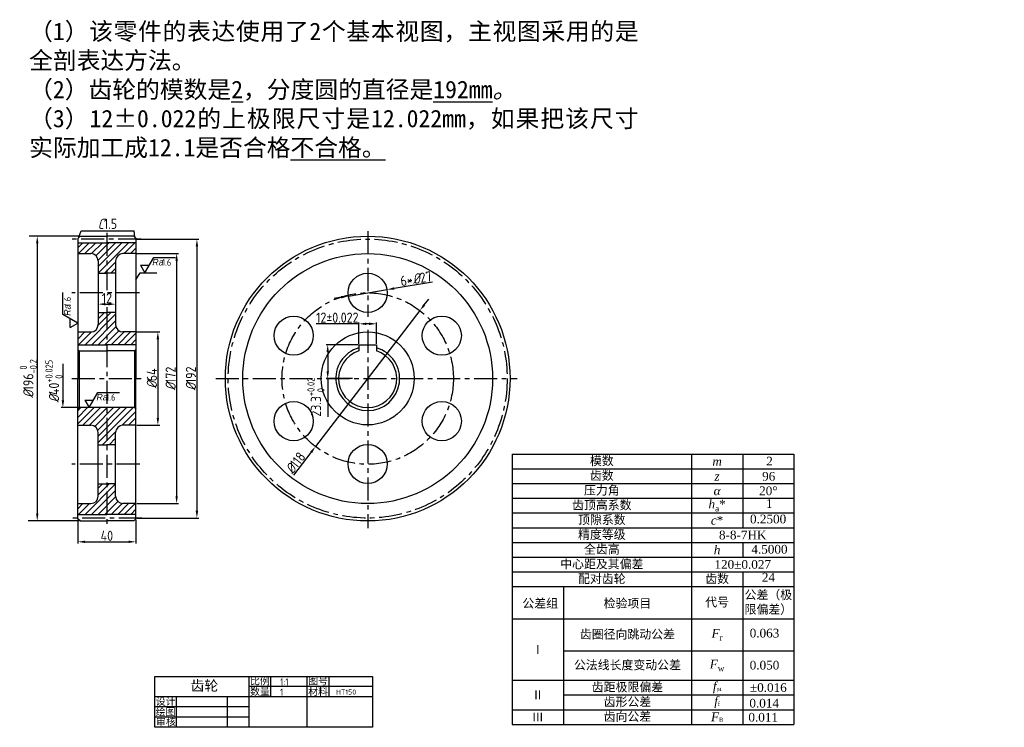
# Model space of a CAD drawing. Header units: millimetres. Extents: x -123 to 555, y 57 to 544.
import ezdxf

# ---------------------------------------------------------------- set-up
doc = ezdxf.new("R2010")
doc.units = ezdxf.units.MM
doc.linetypes.add('CENTER', pattern=[50.8, 31.75, -6.35, 6.35, -6.35])
for name, color, linetype in [('ST尺寸', 7, 'Continuous'), ('剖面线', 7, 'Continuous'), ('尺寸线', 7, 'Continuous'), ('文字', 7, 'Continuous'), ('点化线', 7, 'CENTER')]:
    doc.layers.add(name, color=color, linetype=linetype)
doc.layers.add('图框', color=7, linetype='Continuous', lineweight=30, plot=False)
doc.layers.add('实体层', color=7, linetype='Continuous', lineweight=30, plot=False)
doc.layers.add('细实线层', color=7, linetype='Continuous', plot=False)
doc.layers.add('轮廓线', color=7, linetype='Continuous', lineweight=30)
doc.styles.add('HZ', font='gbeitc.shx', dxfattribs={"height": 5})
doc.styles.get("Standard").update_dxf_attribs({"font": 'gbenor.shx'})
doc.styles.add('文字', font='仿宋_GB2312.ttf')
doc.styles.add('样式 1', font='times.ttf', dxfattribs={"height": 6})
doc.styles.add('样式 2', font='仿宋_GB2312.ttf', dxfattribs={"height": 7})
doc.dimstyles.new('齿轮标注', dxfattribs={"dimtxt": 7, "dimasz": 5, "dimexe": 1.25, "dimexo": 0.625, "dimtad": 1, "dimdec": 0, "dimdsep": 46, "dimtxsty": 'Standard', "dimcen": 2.5, "dimadec": 0, "dimazin": 0, "dimtfac": 1, "dimtdec": 0, "dimtmove": 0, "dimatfit": 3, "dimfxl": 1, "dimarcsym": 0})
doc.dimstyles.new('齿轮标注(带公差)', dxfattribs={"dimtxt": 7, "dimasz": 5, "dimexe": 1, "dimexo": 0.625, "dimgap": 1, "dimtad": 1, "dimdec": 0, "dimdsep": 46, "dimtxsty": 'Standard', "dimcen": 2.5, "dimadec": 0, "dimazin": 0, "dimtol": 1, "dimtm": 1e-09, "dimtfac": 0.7, "dimtdec": 0, "dimtmove": 0, "dimatfit": 3, "dimfxl": 1, "dimtolj": 1, "dimarcsym": 0})

# ---------------------------------------------------------------- blocks, each defined once
blk = doc.blocks.new('*U1')
at = {"layer": '轮廓线'}
blk.add_circle((0, 0), 13.5, dxfattribs=at)
blk = doc.blocks.new('*U2')
at = {"layer": '轮廓线', "color": 0, "linetype": 'ByBlock', "lineweight": -2, "transparency": 16777216}
blk.add_blockref('*U1', (826.53, 321.6), dxfattribs=at)
for p, rotation in [((775.54, 292.16), 59.99999999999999), ((877.51, 292.16), 300.0000000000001), ((775.54, 233.29), 120), ((877.51, 233.29), 240), ((826.53, 203.85), 180)]:
    blk.add_blockref('*U1', p, dxfattribs=dict(at, rotation=rotation))
blk = doc.blocks.new('*D3')
at = {"layer": 'Defpoints', "color": 0, "transparency": 16777216}
for p in [(-69.05, 350.4), (-57.05, 350.4), (-57.05, 348.29)]:
    blk.add_point(p, dxfattribs=at)
at = {"layer": '剖面线', "color": 0, "lineweight": -2, "transparency": 16777216}
for p, q in [((-69.05, 349.78), (-69.05, 347.04)), ((-64.05, 348.29), (-62.05, 348.29)), ((-57.05, 349.78), (-57.05, 347.04))]:
    blk.add_line(p, q, dxfattribs=at)
at = {"layer": '剖面线', "color": 0, "transparency": 16777216}
for points in [[(-64.05, 349.12), (-64.05, 347.45), (-69.05, 348.29)], [(-62.05, 349.12), (-62.05, 347.45), (-57.05, 348.29)]]:
    blk.add_solid(points, dxfattribs=at)
at = {"layer": '剖面线', "color": 0, "transparency": 16777216, "insert": (-63.05, 352.41), "char_height": 7, "attachment_point": 5}
blk.add_mtext('12', dxfattribs=at)
blk = doc.blocks.new('*D4')
at = {"layer": 'Defpoints', "color": 0, "transparency": 16777216}
for p in [(152.44, 343.85), (80.58, 250.26)]:
    blk.add_point(p, dxfattribs=at)
at = {"layer": '剖面线', "color": 0, "lineweight": -2, "transparency": 16777216}
for p, q in [((155.49, 347.82), (158.53, 351.78)), ((152.44, 343.85), (80.58, 250.26)), ((65.56, 230.69), (77.54, 246.29))]:
    blk.add_line(p, q, dxfattribs=at)
at = {"layer": '剖面线', "color": 0, "transparency": 16777216}
for points in [[(154.83, 348.33), (156.15, 347.31), (152.44, 343.85)], [(76.88, 246.8), (78.2, 245.78), (80.58, 250.26)]]:
    blk.add_solid(points, dxfattribs=at)
at = {"layer": '剖面线', "color": 0, "transparency": 16777216, "insert": (66.76, 239.02), "char_height": 7, "attachment_point": 5, "rotation": 52.48397}
blk.add_mtext('{\\Fgbeitc|c0;%%C}118', dxfattribs=at)
blk = doc.blocks.new('*D5')
at = {"layer": 'Defpoints', "color": 0, "transparency": 16777216}
for p in [(103.19, 353.82), (129.84, 358.29)]:
    blk.add_point(p, dxfattribs=at)
at = {"layer": '剖面线', "color": 0, "lineweight": -2, "transparency": 16777216}
for p, q in [((161.08, 363.53), (134.77, 359.12)), ((98.26, 352.99), (93.33, 352.17)), ((103.19, 353.82), (129.84, 358.29))]:
    blk.add_line(p, q, dxfattribs=at)
at = {"layer": '剖面线', "color": 0, "transparency": 16777216}
for points in [[(134.63, 359.94), (134.91, 358.3), (129.84, 358.29)], [(98.12, 353.81), (98.39, 352.17), (103.19, 353.82)]]:
    blk.add_solid(points, dxfattribs=at)
at = {"layer": '剖面线', "color": 0, "transparency": 16777216, "insert": (149.83, 365.83), "char_height": 7, "attachment_point": 5, "rotation": 9.52244}
blk.add_mtext('6*{\\Fgbeitc|c0;%%C}27', dxfattribs=at)
blk = doc.blocks.new('*D6')
at = {"layer": 'Defpoints', "color": 0, "transparency": 16777216}
for p in [(-43.05, 329.18), (-43.05, 264.93), (-27.95, 264.93)]:
    blk.add_point(p, dxfattribs=at)
at = {"layer": '剖面线', "color": 0, "lineweight": -2, "transparency": 16777216}
for p, q in [((-42.42, 329.18), (-26.7, 329.18)), ((-27.95, 324.18), (-27.95, 269.93)), ((-42.42, 264.93), (-26.7, 264.93))]:
    blk.add_line(p, q, dxfattribs=at)
at = {"layer": '剖面线', "color": 0, "transparency": 16777216}
for points in [[(-28.78, 324.18), (-27.12, 324.18), (-27.95, 329.18)], [(-28.78, 269.93), (-27.12, 269.93), (-27.95, 264.93)]]:
    blk.add_solid(points, dxfattribs=at)
at = {"layer": '剖面线', "color": 0, "transparency": 16777216, "insert": (-32.08, 297.06), "char_height": 7, "attachment_point": 5, "rotation": 90}
blk.add_mtext('{\\Fgbeitc|c0;%%C}64', dxfattribs=at)
blk = doc.blocks.new('*D7')
at = {"layer": 'Defpoints', "color": 0, "transparency": 16777216}
for p in [(-43.05, 383.06), (-43.05, 211.06), (-15.02, 211.06)]:
    blk.add_point(p, dxfattribs=at)
at = {"layer": '剖面线', "color": 0, "lineweight": -2, "transparency": 16777216}
for p, q in [((-42.42, 383.06), (-13.77, 383.06)), ((-15.02, 378.06), (-15.02, 216.06)), ((-42.42, 211.06), (-13.77, 211.06))]:
    blk.add_line(p, q, dxfattribs=at)
at = {"layer": '剖面线', "color": 0, "transparency": 16777216}
for points in [[(-15.85, 378.06), (-14.18, 378.06), (-15.02, 383.06)], [(-15.85, 216.06), (-14.18, 216.06), (-15.02, 211.06)]]:
    blk.add_solid(points, dxfattribs=at)
at = {"layer": '剖面线', "color": 0, "transparency": 16777216, "insert": (-19.14, 297.06), "char_height": 7, "attachment_point": 5, "rotation": 90}
blk.add_mtext('{\\Fgbeitc|c0;%%C}172', dxfattribs=at)
blk = doc.blocks.new('*D8')
at = {"layer": 'Defpoints', "color": 0, "transparency": 16777216}
for p in [(-43.05, 393.06), (-43.05, 201.06), (-1.07, 201.06)]:
    blk.add_point(p, dxfattribs=at)
at = {"layer": '剖面线', "color": 0, "lineweight": -2, "transparency": 16777216}
for p, q in [((-42.42, 393.06), (0.18, 393.06)), ((-1.07, 388.06), (-1.07, 206.06)), ((-42.42, 201.06), (0.18, 201.06))]:
    blk.add_line(p, q, dxfattribs=at)
at = {"layer": '剖面线', "color": 0, "transparency": 16777216}
for points in [[(-1.9, 388.06), (-0.23, 388.06), (-1.07, 393.06)], [(-1.9, 206.06), (-0.23, 206.06), (-1.07, 201.06)]]:
    blk.add_solid(points, dxfattribs=at)
at = {"layer": '剖面线', "color": 0, "transparency": 16777216, "insert": (-5.19, 297.06), "char_height": 7, "attachment_point": 5, "rotation": 90}
blk.add_mtext('{\\Fgbeitc|c0;%%C}192', dxfattribs=at)
blk = doc.blocks.new('*D9')
at = {"layer": 'Defpoints', "color": 0, "transparency": 16777216}
for p in [(-83.05, 200.56), (-43.05, 200.56), (-43.05, 184.73)]:
    blk.add_point(p, dxfattribs=at)
at = {"layer": '剖面线', "color": 0, "lineweight": -2, "transparency": 16777216}
for p, q in [((-83.05, 199.93), (-83.05, 183.48)), ((-43.05, 199.93), (-43.05, 183.48)), ((-78.05, 184.73), (-48.05, 184.73))]:
    blk.add_line(p, q, dxfattribs=at)
at = {"layer": '剖面线', "color": 0, "transparency": 16777216}
for points in [[(-78.05, 185.56), (-78.05, 183.89), (-83.05, 184.73)], [(-48.05, 185.56), (-48.05, 183.89), (-43.05, 184.73)]]:
    blk.add_solid(points, dxfattribs=at)
at = {"layer": '剖面线', "color": 0, "transparency": 16777216, "insert": (-63.05, 188.85), "char_height": 7, "attachment_point": 5}
blk.add_mtext('40', dxfattribs=at)
blk = doc.blocks.new('*D10')
at = {"layer": 'Defpoints', "color": 0, "transparency": 16777216}
for p in [(110.51, 320.36), (88.99, 297.06), (106.71, 297.06)]:
    blk.add_point(p, dxfattribs=at)
at = {"layer": '剖面线', "color": 0, "lineweight": -2, "transparency": 16777216}
for p, q in [((109.89, 320.36), (87.99, 320.36)), ((88.99, 315.36), (88.99, 302.06)), ((106.08, 297.06), (87.99, 297.06))]:
    blk.add_line(p, q, dxfattribs=at)
at = {"layer": '剖面线', "color": 0, "transparency": 16777216}
for points in [[(88.16, 315.36), (89.82, 315.36), (88.99, 320.36)], [(88.16, 302.06), (89.82, 302.06), (88.99, 297.06)]]:
    blk.add_solid(points, dxfattribs=at)
at = {"layer": '剖面线', "color": 0, "transparency": 16777216, "insert": (80.89, 284.25), "char_height": 7, "attachment_point": 5, "rotation": 90}
blk.add_mtext('\\A1;23.3{\\H0.7x;\\S+0.02^  0;}', dxfattribs=at)
blk = doc.blocks.new('表面粗糙度')
at = {"layer": '尺寸线'}
for p, q in [((0, 0), (4, 6.93)), ((4, 6.93), (14, 6.93)), ((-2, 3.46), (0, 0)), ((-2, 3.46), (2, 3.46))]:
    blk.add_line(p, q, dxfattribs=at)
at = {"layer": '尺寸线', "insert": (3.37, 6.33), "char_height": 3, "attachment_point": 1}
blk.add_mtext_dynamic_manual_height_columns('{\\fRS_Song|b0|i1|c134|p2;Ra}', width=15.2977, gutter_width=10, heights=[0], dxfattribs=at)
at = {"layer": '尺寸线'}
blk.add_attdef('粗糙度数值', (7.83, 3.23), '', height=3, dxfattribs=at)

msp = doc.modelspace()

# ---------------------------------------------------------------- hatches: boundary and pattern name
at = {"layer": '剖面线'}
h = msp.add_hatch(dxfattribs=at)
h.set_pattern_fill('ANSI31', color=256)
h.set_pattern_definition([(45, (-1082.3046, 34.46), (-2.245064, 2.245064), [])])
h.paths.add_polyline_path([(-63.05, 390.56), (-83.05, 390.56), (-83.05, 383.06), (-74.05, 383.06, -0.414214), (-69.05, 378.06), (-69.05, 369.56), (-63.05, 369.56)])
h.paths.add_polyline_path([(-43.05, 390.56), (-63.05, 390.56), (-63.05, 369.56), (-57.05, 369.56), (-57.05, 378.06, -0.414214), (-52.05, 383.06), (-43.05, 383.06)])
h.paths.add_polyline_path([(-63.05, 342.56), (-69.05, 342.56), (-69.05, 334.18, -0.414214), (-74.05, 329.18), (-83.05, 329.18), (-83.05, 320.36), (-63.05, 320.36)])
h.paths.add_polyline_path([(-43.05, 329.18), (-52.05, 329.18, -0.414214), (-57.05, 334.18), (-57.05, 342.56), (-63.05, 342.56), (-63.05, 320.36), (-43.05, 320.36)])
h.paths.add_polyline_path([(-63.05, 277.06), (-82.05, 277.06), (-83.05, 276.06), (-83.05, 264.93), (-74.05, 264.93, -0.414214), (-69.05, 259.93), (-69.05, 251.56), (-63.05, 251.56)])
h.paths.add_polyline_path([(-43.05, 276.06), (-44.05, 277.06), (-63.05, 277.06), (-63.05, 251.56), (-57.05, 251.56), (-57.05, 259.93, -0.414214), (-52.05, 264.93), (-43.05, 264.93)])
h.paths.add_polyline_path([(-63.05, 224.56), (-69.05, 224.56), (-69.05, 216.06, -0.414214), (-74.05, 211.06), (-83.05, 211.06), (-83.05, 203.56), (-63.05, 203.56)])
h.paths.add_polyline_path([(-43.05, 211.06), (-52.05, 211.06, -0.414214), (-57.05, 216.06), (-57.05, 224.56), (-63.05, 224.56), (-63.05, 203.56), (-43.05, 203.56)])

# ---------------------------------------------------------------- linework, layer by layer
for p, q in [((-82.17, 395.06), (-116.54, 395.06)), ((-110.99, 390.06), (-110.99, 204.06)), ((110.51, 334.76), (80.97, 334.76)), ((110.51, 320.98), (110.51, 335.76)), ((117.51, 334.76), (115.51, 334.76)), ((122.51, 320.98), (122.51, 335.76)), ((-93.34, 307.13), (-93.34, 282.06)), ((88.99, 297.06), (88.99, 270.67)), ((-80.71, 277.06), (-94.59, 277.06)), ((-82.17, 199.06), (-117.15, 199.06))]:
    msp.add_line(p, q, dxfattribs=at)
at = {"layer": '剖面线', "color": 7}
for p, q in [((339.44, 245.14), (339.44, 59)), ((215.96, 235), (410, 235)), ((215.96, 224.85), (410, 224.85)), ((215.96, 214.71), (410, 214.71)), ((215.96, 204.57), (410, 204.57)), ((215.96, 194.42), (410, 194.42)), ((215.96, 194.42), (410, 194.42)), ((215.96, 184.28), (410, 184.28)), ((215.96, 174.14), (410, 174.14)), ((215.96, 163.99), (410, 163.99)), ((374.72, 163.99), (374.72, 59)), ((215.96, 153.85), (410, 153.85)), ((251.24, 153.85), (251.24, 59)), ((215.96, 131.76), (410, 131.76)), ((251.24, 109.72), (410, 109.72)), ((215.96, 89.43), (410, 89.43)), ((251.24, 79.29), (410, 79.29)), ((215.96, 69.14), (410, 69.14))]:
    msp.add_line(p, q, dxfattribs=at)
at = {"layer": '剖面线'}
for points in [[(-111.82, 390.06), (-110.16, 390.06), (-110.99, 395.06)], [(115.51, 335.6), (115.51, 333.93), (110.51, 334.76)], [(117.51, 335.6), (117.51, 333.93), (122.51, 334.76)], [(-94.17, 282.06), (-92.51, 282.06), (-93.34, 277.06)], [(-111.82, 204.06), (-110.16, 204.06), (-110.99, 199.06)]]:
    msp.add_solid(points, dxfattribs=at)
at = {"layer": '实体层'}
for p, q in [((-30.1, 57.05), (-30.1, 92.05)), ((-30.1, 92.05), (119.9, 92.05)), ((119.9, 92.05), (119.9, 57.05)), ((119.9, 57.05), (-30.1, 57.05))]:
    msp.add_line(p, q, dxfattribs=at)
at = {"layer": '尺寸线'}
for p, q in [((-43.05, 364.95), (-40.17, 369.93)), ((-40.17, 369.93), (-28.68, 369.93))]:
    msp.add_line(p, q, dxfattribs=at)
at = {"layer": '文字', "color": 7}
for p, q in [((374.72, 245.14), (374.72, 194.42)), ((374.72, 184.28), (374.72, 174.14))]:
    msp.add_line(p, q, dxfattribs=at)
at = {"layer": '点化线', "ltscale": 0.5}
for p, q in [((-63.05, 397.36), (-63.05, 357.95)), ((116.51, 398.61), (116.51, 339.61)), ((-39.51, 393.06), (-86.87, 393.06)), ((-40.49, 356.06), (-87.14, 356.06)), ((-63.05, 346.26), (-63.05, 196.14)), ((116.51, 330.69), (116.51, 194.09)), ((-87.16, 297.06), (-38.9, 297.06)), ((11.94, 297.06), (219.4, 297.06)), ((-40.47, 238.06), (-87.28, 238.06)), ((-38.87, 201.06), (-87.61, 201.06))]:
    msp.add_line(p, q, dxfattribs=at)
for radius in [96, 59]:
    msp.add_circle((116.51, 297.06), radius, dxfattribs=at)
at = {"layer": '细实线层'}
for p, q in [((34.9, 57.05), (34.9, 92.05)), ((49.9, 78.05), (49.9, 92.05)), ((74.9, 57.05), (74.9, 92.05)), ((89.9, 78.05), (89.9, 92.05)), ((119.9, 85.05), (34.9, 85.05)), ((119.9, 78.05), (-30.1, 78.05)), ((-15.1, 57.05), (-15.1, 78.05)), ((19.9, 57.05), (19.9, 78.05)), ((34.9, 71.05), (-30.1, 71.05)), ((34.9, 64.05), (-30.1, 64.05))]:
    msp.add_line(p, q, dxfattribs=at)
at = {"layer": '轮廓线'}
for p, q in [((-81.55, 395.06), (-83.05, 393.56)), ((-83.05, 393.56), (-83.05, 297.06)), ((-81.55, 395.06), (-63.05, 395.06)), ((-44.55, 395.06), (-63.05, 395.06)), ((-44.55, 395.06), (-43.05, 393.56)), ((-43.05, 393.56), (-43.05, 297.06)), ((-83.05, 390.56), (-63.05, 390.56)), ((-43.05, 390.56), (-63.05, 390.56)), ((-83.05, 383.06), (-74.05, 383.06)), ((-43.05, 383.06), (-52.05, 383.06)), ((-69.05, 378.06), (-69.05, 334.18)), ((-57.05, 378.06), (-57.05, 334.18)), ((-69.05, 369.56), (-63.05, 369.56)), ((-57.05, 369.56), (-63.05, 369.56)), ((-69.05, 342.56), (-63.05, 342.56)), ((-57.05, 342.56), (-63.05, 342.56)), ((-83.05, 329.18), (-74.05, 329.18)), ((-43.05, 329.18), (-52.05, 329.18)), ((-83.05, 320.36), (-63.05, 320.36)), ((-43.05, 320.36), (-63.05, 320.36)), ((110.51, 320.36), (110.51, 316.13)), ((110.51, 320.36), (122.51, 320.36)), ((122.51, 320.36), (122.51, 316.13)), ((-82.05, 316.13), (-83.05, 317.13)), ((-82.05, 316.13), (-63.05, 316.13)), ((-82.05, 316.13), (-82.05, 277.06)), ((-44.05, 316.13), (-63.05, 316.13)), ((-44.05, 316.13), (-43.05, 317.13)), ((-44.05, 316.13), (-44.05, 277.06)), ((-83.05, 200.56), (-83.05, 297.06)), ((-43.05, 200.56), (-43.05, 297.06)), ((-82.05, 277.06), (-83.05, 276.06)), ((-44.05, 277.06), (-82.05, 277.06)), ((-44.05, 277.06), (-43.05, 276.06)), ((-83.05, 264.93), (-74.05, 264.93)), ((-43.05, 264.93), (-52.05, 264.93)), ((-69.05, 216.06), (-69.05, 259.93)), ((-57.05, 216.06), (-57.05, 259.93)), ((-69.05, 251.56), (-63.05, 251.56)), ((-57.05, 251.56), (-63.05, 251.56)), ((-69.05, 224.56), (-63.05, 224.56)), ((-57.05, 224.56), (-63.05, 224.56)), ((-83.05, 211.06), (-74.05, 211.06)), ((-43.05, 211.06), (-52.05, 211.06)), ((-83.05, 203.56), (-63.05, 203.56)), ((-43.05, 203.56), (-63.05, 203.56)), ((-81.55, 199.06), (-83.05, 200.56)), ((-81.55, 199.06), (-63.05, 199.06)), ((-44.55, 199.06), (-63.05, 199.06)), ((-44.55, 199.06), (-43.05, 200.56))]:
    msp.add_line(p, q, dxfattribs=at)
at = {"layer": '轮廓线', "color": 7}
for p, q in [((215.96, 245.14), (410, 245.14)), ((215.96, 245.14), (215.96, 59)), ((410, 245.14), (410, 59)), ((215.96, 59), (410, 59))]:
    msp.add_line(p, q, dxfattribs=at)
at = {"layer": '轮廓线'}
for centre, radius in [((116.51, 297.06), 98), ((116.51, 297.06), 86), ((116.51, 297.18), 32)]:
    msp.add_circle(centre, radius, dxfattribs=at)
for centre, radius, start, end in [((-74.05, 378.06), 5, 0, 90), ((-52.05, 378.06), 5, 90, 180), ((-74.05, 334.18), 5, 270, 0), ((-52.05, 334.18), 5, 180, 270), ((116.51, 297.06), 22, 105.82662, 74.17338), ((116.51, 297.06), 20, 107.4576, 72.5424), ((-74.05, 259.93), 5, 0, 90), ((-52.05, 259.93), 5, 90, 180), ((-74.05, 216.06), 5, 270, 0), ((-52.05, 216.06), 5, 180, 270)]:
    msp.add_arc(centre, radius, start, end, dxfattribs=at)

# ---------------------------------------------------------------- block references
at = {"layer": '尺寸线', "xscale": 1.5, "yscale": 1.5, "zscale": 1.5}
for p in [(-36.82, 369.93), (-75.25, 277.06)]:
    msp.add_blockref('表面粗糙度', p, dxfattribs=at).add_auto_attribs({'粗糙度数值': '1.6'})
at = {"layer": '尺寸线', "xscale": 1.5, "yscale": 1.5, "zscale": 1.5, "rotation": 90}
msp.add_blockref('表面粗糙度', (-83.05, 335.27), dxfattribs=at).add_auto_attribs({'粗糙度数值': '1.6'})
at = {"layer": '轮廓线'}
msp.add_blockref('*U2', (-710.01, 34.46), dxfattribs=at)

# ---------------------------------------------------------------- texts
at = {"layer": 'ST尺寸', "attachment_point": 1, "style": 'HZ'}
for s, insert, char_height in [('{\\Fgbenor|c0;1:1}', (56.29, 90.74), 5), ('{\\Fgbenor|c0;1}', (56.29, 83.74), 5), ('{\\Fgeniso|c134;HT150}', (94.73, 83.08), 3.5)]:
    msp.add_mtext_dynamic_manual_height_columns(s, width=25, gutter_width=25, heights=[0], dxfattribs=dict(at, insert=insert, char_height=char_height))
at = {"layer": '剖面线', "insert": (-116.59, 542.07), "char_height": 12, "attachment_point": 1, "style": '样式 1'}
msp.add_mtext_dynamic_manual_height_columns('\\pxqj;{\\fFangSong_GB2312|b0|i0|c134|p49;（1）该零件的表达使用了\\C5;2\\C256;个基本视图，主视图采用的是\\C5;全剖\\C256;表达方法。\\P（2）齿轮的模数是\\L\\C5;2\\l\\C256;，分度圆的直径是\\L\\C5;192mm\\fFangSong_GB2312|b0|i1|c134|p49;\\l\\C256;。\\fFangSong_GB2312|b0|i0|c134|p49;\\P（3）12±0.022的上极限尺寸是\\C5;12.022mm\\C256;，如果把该尺寸实际加工成12.1是否合格\\L\\C5;不合格。}', width=418.3664, gutter_width=30, heights=[115.73], dxfattribs=at)
at = {"layer": '剖面线', "insert": (-69.38, 407.09), "char_height": 7, "attachment_point": 1}
msp.add_mtext_dynamic_manual_height_columns('{\\Fgbeitc|c0;C}1.5', width=14.2798, gutter_width=12.5, heights=[0], dxfattribs=at)
at = {"layer": '剖面线', "insert": (95.59, 339.03), "char_height": 7, "attachment_point": 5}
msp.add_mtext('\\A1;12%%P0.022', dxfattribs=at)
at = {"layer": '剖面线', "char_height": 7, "attachment_point": 5, "rotation": 90}
for s, insert in [('\\A1;{\\Fgbeitc|c0;%%C}196{\\H0.7x;\\S 0^ -0.2;}', (-117.11, 297.06)), ('\\A1;{\\Fgbeitc|c0;%%C}40{\\H0.7x;\\S+0.025 ^  0;}', (-99.46, 296.59))]:
    msp.add_mtext(s, dxfattribs=dict(at, insert=insert))
at = {"layer": '图框', "attachment_point": 5}
for s, insert, char_height, width, style in [('齿轮', (4.12, 85.34), 7, 90, '样式 2'), ('比例', (42.37, 88.62), 5, 22.671, '样式 1'), ('图号', (82.37, 88.62), 5, 22.671, '样式 1'), ('数量', (42.36, 81.36), 5, 22.671, '样式 1'), ('材料', (82.36, 81.36), 5, 22.671, '样式 1'), ('设计', (-22.63, 74.62), 5, 22.671, '样式 1'), ('绘图', (-22.64, 67.36), 5, 22.671, '样式 1'), ('审核', (-22.39, 60.49), 5, 22.671, '样式 1')]:
    msp.add_mtext(s, dxfattribs=dict(at, insert=insert, char_height=char_height, width=width, style=style))
at = {"layer": '文字', "color": 7, "char_height": 6, "style": '样式 1'}
for s, insert, width, attachment_point in [('{\\fTimes New Roman|b0|i1|c0|p18;m}', (357.08, 240.07), 33.957, 5), ('2', (395.41, 243.27), 33.957, 3), ('{\\fTimes New Roman|b0|i1|c0|p18;z}', (357.08, 229.92), 33.957, 5), ('96', (397.13, 232.79), 33.957, 3), ('20%%D', (392.36, 219.78), 33.957, 5), ('{\\fTimes New Roman|b0|i1|c0|p18;α}', (357.08, 219.78), 33.957, 5), ('\\A1;{\\fTimes New Roman|b0|i1|c0|p18;h\\fTimes New Roman|b0|i0|c0|p18;\\H0.7x;\\S^ a;}*', (357.08, 209.64), 33.957, 5), ('1', (395.24, 214.05), 33.957, 3), ('0.2500', (404.65, 203.42), 33.957, 3), ('\\A1;\\pxt4;{\\fTimes New Roman|b0|i1|c0|p18;c}*', (357.08, 199.5), 33.957, 5), ('8-8-7HK', (374.72, 189.35), 69.237, 5), ('{\\fTimes New Roman|b0|i1|c0|p18;h}', (357.08, 179.21), 33.957, 5), ('4.5000', (405.58, 182.59), 33.957, 3), ('120%%P0.027', (374.72, 169.07), 69.237, 5), ('24', (396.95, 163.33), 33.957, 3), ('\\A1;{\\fTimes New Roman|b0|i1|c0|p18;F\\fTimes New Roman|b0|i0|c0|p18;\\H0.7x;\\S^ r;}', (357.08, 120.74), 33.957, 5), ('0.063', (399.9, 124.89), 33.957, 3), ('\\A1;{\\fTimes New Roman|b0|i1|c0|p18;F\\fTimes New Roman|b0|i0|c0|p18;\\H0.7x;\\S^ w;}', (357.08, 99.57), 33.957, 5), ('0.050', (399.9, 102.84), 33.957, 3), ('%%P0.016', (392.36, 84.36), 33.957, 5), ('\\A1;{\\fTimes New Roman|b0|i1|c0|p18;f\\fTimes New Roman|b0|i0|c0|p18;\\H0.46667x;\\S^ pt;}', (357.08, 84.36), 33.957, 5), ('\\A1;{\\fTimes New Roman|b0|i1|c0|p18;f\\fTimes New Roman|b0|i0|c0|p18;\\H0.46667x;\\S^ f;}', (357.08, 74.21), 33.957, 5), ('0.014', (399.68, 76.65), 33.957, 3), ('\\A1;{\\fTimes New Roman|b0|i1|c0|p18;F\\fTimes New Roman|b0|i0|c0|p18;\\H0.46667x;\\S^ B;}', (357.08, 64.07), 33.957, 5), ('0.011', (399.01, 66.97), 33.957, 3)]:
    msp.add_mtext(s, dxfattribs=dict(at, insert=insert, width=width, attachment_point=attachment_point))
at = {"layer": '轮廓线', "color": 7, "char_height": 6, "attachment_point": 5, "style": '文字'}
for s, insert, width in [('模数', (277.7, 240.07), 122.157), ('齿数', (277.7, 229.92), 122.157), ('压力角', (277.7, 219.78), 122.157), ('齿顶高系数', (277.7, 209.64), 122.157), ('顶隙系数', (277.7, 199.5), 122.157), ('精度等级', (277.7, 189.35), 122.157), ('全齿高', (277.7, 179.21), 122.157), ('中心距及其偏差', (277.7, 169.07), 122.157), ('配对齿轮', (277.7, 158.92), 122.157), ('齿数', (357.08, 158.92), 33.957), ('公差组', (235.28, 142.04), 86.877), ('检验项目', (295.34, 142.04), 86.877), ('代号', (357.08, 142.81), 33.957), ('公差（极限偏差）', (392.36, 142.81), 33.957), ('齿圈径向跳动公差', (295.34, 120.74), 86.877), ('{\\fSimSun|b0|i0|c134|p2;Ⅰ}', (233.6, 110.6), 33.957), ('公法线长度变动公差', (295.34, 99.57), 86.877), ('齿距极限偏差', (295.34, 84.36), 86.877), ('{\\fSimSun|b0|i0|c134|p2;Ⅱ}', (233.6, 79.29), 33.957), ('齿形公差', (295.34, 74.21), 86.877), ('齿向公差', (295.34, 64.07), 86.877), ('{\\fSimSun|b0|i0|c134|p2;Ⅲ}', (233.6, 64.07), 33.957)]:
    msp.add_mtext(s, dxfattribs=dict(at, insert=insert, width=width))

# ---------------------------------------------------------------- dimensions: what is measured, and where the dimension line sits
at = {"layer": '剖面线'}
for base, p1, p2, text, picture, middle in [((-1.07, 201.06), (-43.05, 393.06), (-43.05, 201.06), '{\\Fgbeitc|c0;%%C}<>', '*D8', (-1.07, 297.06)), ((-15.02, 211.06), (-43.05, 383.06), (-43.05, 211.06), '{\\Fgbeitc|c0;%%C}172', '*D7', (-15.02, 297.06))]:
    dim = msp.add_linear_dim(base=base, p1=p1, p2=p2, angle=90, text=text, dimstyle='齿轮标注', dxfattribs=at)
    dim.commit()
    dim.dimension.update_dxf_attribs({"geometry": picture, "text_midpoint": middle, "dimtype": 160})
dim = msp.add_diameter_dim_2p(p1=(103.19, 353.82), p2=(129.84, 358.29), text='6*{\\Fgbeitc|c0;%%C}27', dimstyle='齿轮标注', dxfattribs=at)
dim.commit()
dim.dimension.update_dxf_attribs({"geometry": '*D5', "text_midpoint": (150.51, 361.76), "dimtype": 163})
dim = msp.add_linear_dim(base=(-57.05, 348.29), p1=(-69.05, 350.4), p2=(-57.05, 350.4), dimstyle='齿轮标注', dxfattribs=at)
dim.commit()
dim.dimension.update_dxf_attribs({"geometry": '*D3', "text_midpoint": (-63.05, 348.29), "dimtype": 160})
dim = msp.add_diameter_dim_2p(p1=(152.44, 343.85), p2=(80.58, 250.26), text='{\\Fgbeitc|c0;%%C}118', dimstyle='齿轮标注', dxfattribs=at)
dim.commit()
dim.dimension.update_dxf_attribs({"geometry": '*D4', "text_midpoint": (66.76, 239.02)})
dim = msp.add_linear_dim(base=(-27.95, 264.93), p1=(-43.05, 329.18), p2=(-43.05, 264.93), angle=90, text='{\\Fgbeitc|c0;%%C}<>', dimstyle='齿轮标注', dxfattribs=at)
dim.commit()
dim.dimension.update_dxf_attribs({"geometry": '*D6', "text_midpoint": (-32.08, 297.06)})
dim = msp.add_linear_dim(base=(88.99, 297.06), p1=(110.51, 320.36), p2=(106.71, 297.06), angle=90, text='23.3{\\H0.7x;\\S+0.02^  0;}', dimstyle='齿轮标注(带公差)', override={"dimdec": 1, "dimtp": 0.02, "dimtdec": 2, "dimtmove": 2}, dxfattribs=at)
dim.commit()
dim.dimension.update_dxf_attribs({"geometry": '*D10', "text_midpoint": (80.89, 284.25), "dimtype": 160})
dim = msp.add_linear_dim(base=(-43.05, 184.73), p1=(-83.05, 200.56), p2=(-43.05, 200.56), dimstyle='齿轮标注', dxfattribs=at)
dim.commit()
dim.dimension.update_dxf_attribs({"geometry": '*D9', "text_midpoint": (-63.05, 188.85)})

# ---------------------------------------------------------------- leaders
for points in [[(-82.3, 394.31), (-80.85, 398.81), (-44.37, 398.81)], [(-43.8, 394.31), (-44.37, 398.81)]]:
    msp.add_leader(points, dimstyle='齿轮标注(带公差)', override={"dimgap": 0.625, "dimtad": 0, "dimdec": 1, "dimtp": 0.02, "dimtdec": 2, "dimldrblk": 'None'}, dxfattribs=at)

doc.saveas('drawing.dxf')
